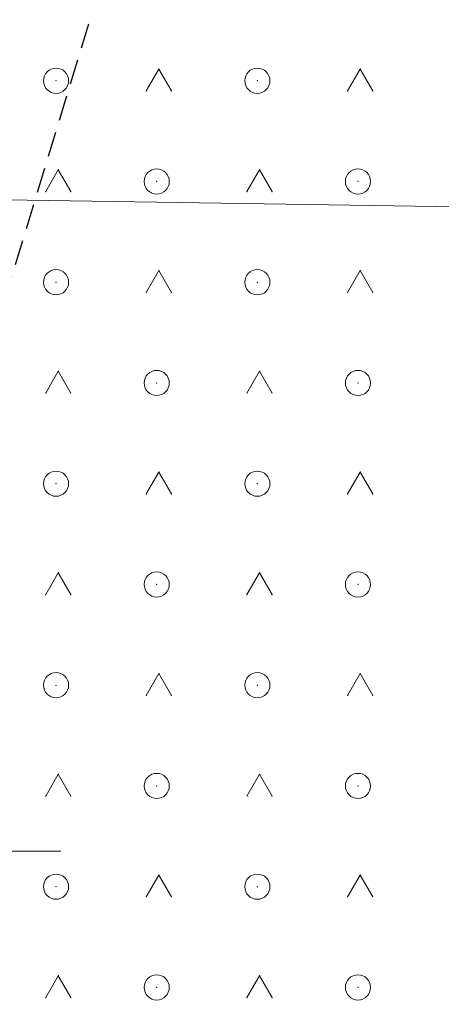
# Model space of a CAD drawing. Extents: x 6456700 to 6518119, y 5963420 to 5980059.
# Tile 254 of 256: x 6512570 to 6512586, y 5967443 to 5967482. Entities that reach past the tile are written whole.
import ezdxf

# ---------------------------------------------------------------- set-up
doc = ezdxf.new("R2010")
doc.units = 0
doc.header["$MEASUREMENT"] = 0
doc.linetypes.add('L_0_04', pattern=[1.5, 1, -0.5])
doc.layers.get('0').update_dxf_attribs({"color": 2, "linetype": 'CONTINUOUS', "lineweight": 5})
for name, color, linetype, lineweight in [('219_dzialka_ewidencyjna', 7, 'CONTINUOUS', 18), ('9mm Kreska ciągła', 252, 'CONTINUOUS', 9), ('siatka_krzyrzy', 7, 'CONTINUOUS', 18), ('teren_zalesiony', 7, 'CONTINUOUS', 18), ('Zakres', 7, 'CONTINUOUS', 18)]:
    doc.layers.add(name, color=color, linetype=linetype, lineweight=lineweight)

# ---------------------------------------------------------------- blocks, each defined once
blk = doc.blocks.new('mdcp_nowa')
at = {"layer": '219_dzialka_ewidencyjna', "color": 3, "linetype": 'Continuous', "lineweight": 18, "flags": 128}
blk.add_lwpolyline([(6495297.72, 5983925.91), (6495344.856, 5983925.173)], dxfattribs=at)
at = {"layer": 'siatka_krzyrzy', "linetype": 'Continuous', "lineweight": 18, "flags": 128}
blk.add_lwpolyline([(6495297.5, 5983900), (6495302.5, 5983900)], dxfattribs=at)
at = {"layer": 'teren_zalesiony', "color": 7, "linetype": 'Continuous', "lineweight": 18, "flags": 128}
for points in [[(6495305.903, 5983930.193), (6495306.403, 5983931.059)], [(6495306.403, 5983931.059), (6495306.903, 5983930.193)], [(6495313.903, 5983930.193), (6495314.403, 5983931.059)], [(6495314.403, 5983931.059), (6495314.903, 5983930.193)], [(6495301.903, 5983926.193), (6495302.403, 5983927.059)], [(6495302.403, 5983927.059), (6495302.903, 5983926.193)], [(6495309.903, 5983926.193), (6495310.403, 5983927.059)], [(6495310.403, 5983927.059), (6495310.903, 5983926.193)], [(6495305.903, 5983922.193), (6495306.403, 5983923.059)], [(6495306.403, 5983923.059), (6495306.903, 5983922.193)], [(6495313.903, 5983922.193), (6495314.403, 5983923.059)], [(6495314.403, 5983923.059), (6495314.903, 5983922.193)], [(6495301.903, 5983918.193), (6495302.403, 5983919.059)], [(6495302.403, 5983919.059), (6495302.903, 5983918.193)], [(6495309.903, 5983918.193), (6495310.403, 5983919.059)], [(6495310.403, 5983919.059), (6495310.903, 5983918.193)], [(6495305.903, 5983914.193), (6495306.403, 5983915.059)], [(6495306.403, 5983915.059), (6495306.903, 5983914.193)], [(6495313.903, 5983914.193), (6495314.403, 5983915.059)], [(6495314.403, 5983915.059), (6495314.903, 5983914.193)], [(6495301.903, 5983910.193), (6495302.403, 5983911.059)], [(6495302.403, 5983911.059), (6495302.903, 5983910.193)], [(6495309.903, 5983910.193), (6495310.403, 5983911.059)], [(6495310.403, 5983911.059), (6495310.903, 5983910.193)], [(6495305.903, 5983906.193), (6495306.403, 5983907.059)], [(6495306.403, 5983907.059), (6495306.903, 5983906.193)], [(6495313.903, 5983906.193), (6495314.403, 5983907.059)], [(6495314.403, 5983907.059), (6495314.903, 5983906.193)], [(6495301.903, 5983902.193), (6495302.403, 5983903.059)], [(6495302.403, 5983903.059), (6495302.903, 5983902.193)], [(6495309.903, 5983902.193), (6495310.403, 5983903.059)], [(6495310.403, 5983903.059), (6495310.903, 5983902.193)], [(6495305.903, 5983898.193), (6495306.403, 5983899.059)], [(6495306.403, 5983899.059), (6495306.903, 5983898.193)], [(6495313.903, 5983898.193), (6495314.403, 5983899.059)], [(6495314.403, 5983899.059), (6495314.903, 5983898.193)], [(6495301.903, 5983894.193), (6495302.403, 5983895.059)], [(6495302.403, 5983895.059), (6495302.903, 5983894.193)], [(6495309.903, 5983894.193), (6495310.403, 5983895.059)], [(6495310.403, 5983895.059), (6495310.903, 5983894.193)]]:
    blk.add_lwpolyline(points, dxfattribs=at)
at = {"layer": 'teren_zalesiony', "color": 7, "linetype": 'Continuous', "lineweight": 18}
for centre in [(6495302.316, 5983930.596), (6495310.316, 5983930.596), (6495306.316, 5983926.596), (6495314.316, 5983926.596), (6495302.316, 5983922.596), (6495310.316, 5983922.596), (6495306.316, 5983918.596), (6495314.316, 5983918.596), (6495302.316, 5983914.596), (6495310.316, 5983914.596), (6495306.316, 5983910.596), (6495314.316, 5983910.596), (6495302.316, 5983906.596), (6495310.316, 5983906.596), (6495306.316, 5983902.596), (6495314.316, 5983902.596), (6495302.316, 5983898.596), (6495310.316, 5983898.596), (6495306.316, 5983894.596), (6495314.316, 5983894.596)]:
    blk.add_circle(centre, 0.5, dxfattribs=at)
at = {"layer": 'teren_zalesiony'}
for p in [(6495306.403, 5983931.059), (6495306.403, 5983931.059), (6495314.403, 5983931.059), (6495314.403, 5983931.059), (6495302.316, 5983930.596), (6495310.316, 5983930.596), (6495305.903, 5983930.193), (6495306.903, 5983930.193), (6495313.903, 5983930.193), (6495314.903, 5983930.193), (6495302.403, 5983927.059), (6495302.403, 5983927.059), (6495310.403, 5983927.059), (6495310.403, 5983927.059), (6495306.316, 5983926.596), (6495314.316, 5983926.596), (6495301.903, 5983926.193), (6495302.903, 5983926.193), (6495309.903, 5983926.193), (6495310.903, 5983926.193), (6495306.403, 5983923.059), (6495306.403, 5983923.059), (6495314.403, 5983923.059), (6495314.403, 5983923.059), (6495302.316, 5983922.596), (6495310.316, 5983922.596), (6495305.903, 5983922.193), (6495306.903, 5983922.193), (6495313.903, 5983922.193), (6495314.903, 5983922.193), (6495302.403, 5983919.059), (6495302.403, 5983919.059), (6495310.403, 5983919.059), (6495310.403, 5983919.059), (6495306.316, 5983918.596), (6495314.316, 5983918.596), (6495301.903, 5983918.193), (6495302.903, 5983918.193), (6495309.903, 5983918.193), (6495310.903, 5983918.193), (6495306.403, 5983915.059), (6495306.403, 5983915.059), (6495314.403, 5983915.059), (6495314.403, 5983915.059), (6495302.316, 5983914.596), (6495310.316, 5983914.596), (6495305.903, 5983914.193), (6495306.903, 5983914.193), (6495313.903, 5983914.193), (6495314.903, 5983914.193), (6495302.403, 5983911.059), (6495302.403, 5983911.059), (6495310.403, 5983911.059), (6495310.403, 5983911.059), (6495306.316, 5983910.596), (6495314.316, 5983910.596), (6495301.903, 5983910.193), (6495302.903, 5983910.193), (6495309.903, 5983910.193), (6495310.903, 5983910.193), (6495306.403, 5983907.059), (6495306.403, 5983907.059), (6495314.403, 5983907.059), (6495314.403, 5983907.059), (6495302.316, 5983906.596), (6495310.316, 5983906.596), (6495305.903, 5983906.193), (6495306.903, 5983906.193), (6495313.903, 5983906.193), (6495314.903, 5983906.193), (6495302.403, 5983903.059), (6495302.403, 5983903.059), (6495310.403, 5983903.059), (6495310.403, 5983903.059), (6495306.316, 5983902.596), (6495314.316, 5983902.596), (6495301.903, 5983902.193), (6495302.903, 5983902.193), (6495309.903, 5983902.193), (6495310.903, 5983902.193), (6495306.403, 5983899.059), (6495306.403, 5983899.059), (6495314.403, 5983899.059), (6495314.403, 5983899.059), (6495302.316, 5983898.596), (6495310.316, 5983898.596), (6495305.903, 5983898.193), (6495306.903, 5983898.193), (6495313.903, 5983898.193), (6495314.903, 5983898.193), (6495302.403, 5983895.059), (6495302.403, 5983895.059), (6495310.403, 5983895.059), (6495310.403, 5983895.059), (6495306.316, 5983894.596), (6495314.316, 5983894.596), (6495301.903, 5983894.193), (6495302.903, 5983894.193), (6495309.903, 5983894.193), (6495310.903, 5983894.193)]:
    blk.add_point(p, dxfattribs=at)
at = {"layer": 'Zakres', "linetype": 'L_0_04', "lineweight": 25, "flags": 128}
blk.add_lwpolyline([(6495113.77, 5985050.22), (6495121.12, 5984877.07), (6495125.76, 5984757.87), (6495129.89, 5984649.81), (6495141.08, 5984611.3), (6495145.77, 5984544.53), (6495147.36, 5984487.27), (6495157.22, 5984392.07), (6495162.95, 5984387.45), (6495180.24, 5984384.16), (6495229.5, 5984386.61), (6495251.65, 5984373.41), (6495258.77, 5984357.12), (6495255.44, 5984330.44), (6495250.77, 5984304.39), (6495252.21, 5984282.78), (6495255.46, 5984256.45), (6495254.94, 5984238.25), (6495266.4, 5984211), (6495277.24, 5984182.33), (6495294.2, 5984133.19), (6495300.94, 5984095.37), (6495313.24, 5984037.69), (6495317.44, 5983978.18), (6495300.35, 5983922.18), (6495282.35, 5983883.38), (6495266.21, 5983862.23), (6495242.03, 5983839.67), (6495211.11, 5983816.86), (6495158.26, 5983772.66), (6495130.6, 5983651.16), (6495116.31, 5983543.43), (6495129.51, 5983346.73), (6495134.58, 5983264.71), (6495139.64, 5983186.97), (6495193.25, 5983077.94), (6495199.2, 5983041.97), (6495206.23, 5983026), (6495208.96, 5983004.88), (6495202.27, 5982979.48), (6495202.42, 5982950.13), (6495209.35, 5982897.38), (6495215.97, 5982850.34), (6495228.6, 5982809.97), (6495226.85, 5982778.82), (6495225.04, 5982750.56), (6495220.26, 5982723.37), (6495226.54, 5982679.97), (6495206.06, 5982669.48), (6495192.68, 5982657.71), (6495184.57, 5982648.65), (6495174.78, 5982624.58), (6495164.23, 5982604.61), (6495150.7, 5982588.3), (6495137.69, 5982582.43), (6495118.26, 5982573.75), (6495100.35, 5982558.42), (6495090.36, 5982544.99), (6495075.87, 5982519.06), (6495060.83, 5982499.68), (6495049.41, 5982485.49), (6495035.07, 5982459.7), (6495006.7, 5982406.64), (6494980.89, 5982351.84), (6494944.35, 5982293.29), (6494925.72, 5982250.11), (6494905.2, 5982190.37), (6494898.43, 5982153.5), (6494879.51, 5982063.89), (6494864.14, 5981992.66), (6494816.93, 5981768.61), (6494777.79, 5981577.7), (6494739.84, 5981394.72), (6494718.65, 5981297.89), (6494716.45, 5981237.31), (6494738.62, 5981208.21), (6494776.48, 5981173.06), (6494817.16, 5981137.44), (6494847.63, 5981109.8), (6494877.39, 5981077.08), (6494912.75, 5981030.55), (6494916.06, 5981014.71), (6494903.86, 5980957.01), (6494916.13, 5980953.51), (6494892.32, 5980927.59), (6494850.7, 5980858.8), (6494806.81, 5980779.89), (6494785.1, 5980753.49), (6494715.22, 5980723.29), (6494679.96, 5980686.78), (6494651.35, 5980651.29), (6494549.14, 5980683.24), (6494511.84, 5980659.66), (6494443.61, 5980630.33), (6494428.78, 5980598.6), (6494431.58, 5980579.46), (6494420.56, 5980549.76), (6494416.45, 5980528.2), (6494403.86, 5980507.16), (6494388.89, 5980482.96), (6494365.32, 5980407.99), (6494335.67, 5980315.15), (6494332.29, 5980297.41), (6494335.1, 5980278.18), (6494347.25, 5980254.84), (6494336.79, 5980250.09), (6494300.04, 5980271.34), (6494320.8, 5980301.43), (6494336.81, 5980349.17), (6494344.85, 5980380.92), (6494360.85, 5980437.13), (6494374.18, 5980476.38), (6494386.14, 5980498.84), (6494403.02, 5980528.52), (6494411.33, 5980563.19), (6494420.84, 5980586.25), (6494420.25, 5980601.11), (6494434.95, 5980635.94), (6494446.75, 5980644.99), (6494465.77, 5980647.27), (6494513.02, 5980669.46), (6494507.85, 5980679.68), (6494547.89, 5980705.83), (6494570.06, 5980691.34), (6494636.17, 5980669.05), (6494706.14, 5980756.86), (6494742.78, 5980772.58), (6494798.53, 5980814.27), (6494826.12, 5980867.97), (6494849.57, 5980908.6), (6494845.35, 5980942.01), (6494853.94, 5980970.83), (6494891.08, 5980960.54), (6494890.11, 5980965.73), (6494903.94, 5981025.69), (6494869.98, 5981070.3), (6494770.97, 5981160.58), (6494728.18, 5981200.64), (6494706.13, 5981229.56), (6494707.94, 5981299.75), (6494728.84, 5981398.1), (6494767.06, 5981580.19), (6494806.17, 5981770.55), (6494854.36, 5981994.76), (6494869.73, 5982065.97), (6494888.61, 5982155.44), (6494891.67, 5982173.95), (6494895.82, 5982197.45), (6494916.38, 5982253.72), (6494935.47, 5982297.95), (6494954.97, 5982331.67), (6494972.09, 5982356.64), (6494997.76, 5982411.14), (6495026.29, 5982464.48), (6495041.09, 5982491.09), (6495052.99, 5982505.88), (6495067.51, 5982524.6), (6495081.94, 5982550.43), (6495092.99, 5982565.28), (6495112.86, 5982582.29), (6495133.59, 5982591.55), (6495144.48, 5982596.46), (6495155.87, 5982610.19), (6495165.7, 5982628.8), (6495175.96, 5982654.03), (6495185.62, 5982664.83), (6495200.4, 5982677.82), (6495212.49, 5982688.04), (6495209.64, 5982723.43), (6495215.22, 5982750.57), (6495216.87, 5982779.54), (6495218.31, 5982809.31), (6495206.86, 5982847.92), (6495199.44, 5982894.74), (6495192.11, 5982948.71), (6495190.16, 5982979.24), (6495183.47, 5983075.16), (6495129.79, 5983184.34), (6495124.6, 5983264.07), (6495119.53, 5983346.09), (6495106.27, 5983543.75), (6495120.74, 5983652.9), (6495148.75, 5983779.42), (6495204.15, 5983826.04), (6495273.41, 5983889.36), (6495288.53, 5983927.42), (6495300.83, 5983964.69), (6495303.91, 5983980.14), (6495301.32, 5984039.55), (6495291.1, 5984093.63), (6495284.5, 5984130.67), (6495267.84, 5984178.93), (6495257.12, 5984207.3), (6495244.96, 5984236.19), (6495244.79, 5984255.42), (6495242.25, 5984281.97), (6495240.71, 5984304.95), (6495245.55, 5984331.94), (6495248.51, 5984355.64), (6495243.77, 5984366.47), (6495226.98, 5984376.47), (6495179.54, 5984374.12), (6495158.61, 5984378.09), (6495147.7, 5984386.91), (6495137.38, 5984486.61), (6495135.78, 5984544.04), (6495131.18, 5984609.54), (6495119.95, 5984648.2), (6495115.76, 5984757.49), (6495111.12, 5984876.67), (6495103.73, 5985050.93), (6495109.36, 5985081.73), (6495120.41, 5985085.88)], close=True, dxfattribs=at)

msp = doc.modelspace()

# ---------------------------------------------------------------- block references
at = {"linetype": 'ByBlock'}
msp.add_blockref('mdcp_nowa', (17268.786, -16450.998), dxfattribs=at)

# ---------------------------------------------------------------- next in the draw order: hatches: boundary and pattern name
at = {"layer": '9mm Kreska ciągła'}
h = msp.add_hatch(dxfattribs=at)
h.set_pattern_fill('SAND_AND_LIME', color=4, scale=0.1)
h.set_pattern_definition([(37.5, (6512162.38958, 5966557.36103), (-0.006803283, 0.208096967), [0, -0.16416, 0, -0.1836, 0, -0.1755]), (7.5, (6512162.38958, 5966557.36103), (0.191135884, 0.304791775), [0, -0.08856, 0, -0.14796, 0, -0.0567]), (327.5, (6512162.25674, 5966557.36103), (0.33632732, 0.000611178), [0, -0.054, 0, -0.1944, 0, -0.2538]), (317.5, (6512162.25674, 5966557.36103), (0.324661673, 0.09478896), [0, -0.027, 0, -0.12744, 0, -0.1458])])
edge = h.paths.add_edge_path()
edge.add_arc((6512516.367, 5967810.283), 3, 311.5869, 347.3062, ccw=False)
edge.add_arc((6512523.503, 5967802.242), 7.75, 131.5869, 180.7804)
edge.add_line((6512515.753, 5967802.137), (6512515.839, 5967795.832))
edge.add_arc((6512568.134, 5967796.544), 52.3, 180.7804, 202.2888)
edge.add_line((6512519.742, 5967776.708), (6512533.586, 5967742.935))
edge.add_arc((6512443.186, 5967705.88), 97.7, 19.24547, 22.28878, ccw=False)
edge.add_line((6512535.426, 5967738.083), (6512551.885, 5967690.939))
edge.add_arc((6512459.645, 5967658.735), 97.7, 10.33082, 19.24547, ccw=False)
edge.add_line((6512555.761, 5967676.256), (6512567.725, 5967610.623))
edge.add_arc((6512717.556, 5967637.935), 152.3, 190.33082, 193.90778)
edge.add_line((6512569.721, 5967601.328), (6512572.468, 5967590.235))
edge.add_arc((6512477.632, 5967566.752), 97.7, 359.59588, 373.90778, ccw=False)
edge.add_line((6512575.33, 5967566.063), (6512575.106, 5967534.367))
edge.add_arc((6512497.408, 5967534.915), 77.7, 343.87223, 359.59588, ccw=False)
edge.add_line((6512572.05, 5967513.331), (6512569.54, 5967504.651))
edge.add_arc((6512475.685, 5967531.79), 97.7, 339.08524, 343.87223, ccw=False)
edge.add_line((6512566.948, 5967496.914), (6512545.985, 5967442.059))
edge.add_arc((6512524.78, 5967450.162), 22.7, 313.2875, 339.0852, ccw=False)
edge.add_line((6512540.345, 5967433.638), (6512504.063, 5967399.463))
edge.add_line((6512504.063, 5967399.463), (6512490.766, 5967386.938))
edge.add_arc((6512149.514, 5967749.225), 497.7, 309.16671, 313.28749, ccw=False)
edge.add_line((6512463.851, 5967363.353), (6512423.112, 5967330.167))
edge.add_arc((6512437.196, 5967312.877), 22.3, 129.1667, 169.6812)
edge.add_line((6512415.257, 5967316.872), (6512407.758, 5967275.686))
edge.add_arc((6511918.108, 5967364.836), 497.7, 347.25294, 349.68124, ccw=False)
edge.add_line((6512403.541, 5967255.02), (6512392.372, 5967205.646))
edge.add_arc((6512443.383, 5967194.106), 52.3, 167.2529, 172.4126)
edge.add_line((6512391.541, 5967201.011), (6512377.704, 5967097.137))
edge.add_arc((6512429.546, 5967090.232), 52.3, 172.4126, 183.9445)
edge.add_line((6512377.37, 5967086.634), (6512388.786, 5966921.07))
edge.add_arc((6510894.634, 5966818.042), 1497.7, 3.606413, 3.944541, ccw=False)
edge.add_line((6512389.368, 5966912.251), (6512395.777, 5966810.575))
edge.add_arc((6510402.033, 5966684.915), 1997.7, 2.742456, 3.606413, ccw=False)
edge.add_line((6512397.445, 5966780.498), (6512399.171, 5966744.457))
edge.add_arc((6512436.429, 5966746.242), 37.3, 182.7425, 206.0885)
edge.add_line((6512402.929, 5966729.839), (6512452.864, 5966627.857))
edge.add_arc((6512432.477, 5966617.874), 22.7, 6.2671, 26.0885, ccw=False)
edge.add_line((6512455.041, 5966620.352), (6512460.451, 5966571.093))
edge.add_arc((6515444.811, 5966898.838), 3002.303, 186.267142, 186.338012)
edge.add_line((6512460.859, 5966567.402), (6512461.669, 5966560.109))
edge.add_line((6512461.669, 5966560.109), (6512460.465, 5966557.361))
edge.add_line((6512460.465, 5966557.361), (6512465.434, 5966557.916))
edge.add_line((6512465.434, 5966557.916), (6512464.337, 5966567.789))
edge.add_arc((6515444.811, 5966898.838), 2998.803, 186.267142, 186.338012, ccw=False)
edge.add_line((6512463.93, 5966571.475), (6512458.52, 5966620.734))
edge.add_arc((6512432.477, 5966617.874), 26.2, 6.2671, 26.0885)
edge.add_line((6512456.008, 5966629.396), (6512406.072, 5966731.378))
edge.add_arc((6512436.429, 5966746.242), 33.8, 182.7425, 206.0885, ccw=False)
edge.add_line((6512402.667, 5966744.625), (6512400.941, 5966780.666))
edge.add_arc((6510402.033, 5966684.915), 2001.2, 2.742456, 3.606413)
edge.add_line((6512399.27, 5966810.795), (6512392.862, 5966912.471))
edge.add_arc((6510894.634, 5966818.042), 1501.2, 3.606413, 3.944541)
edge.add_line((6512392.278, 5966921.311), (6512380.862, 5967086.875))
edge.add_arc((6512429.546, 5967090.232), 48.8, 172.4126, 183.9445, ccw=False)
edge.add_line((6512381.174, 5967096.675), (6512395.01, 5967200.549))
edge.add_arc((6512443.383, 5967194.106), 48.8, 167.2529, 172.4126, ccw=False)
edge.add_line((6512395.786, 5967204.873), (6512406.955, 5967254.247))
edge.add_arc((6511918.108, 5967364.836), 501.2, 347.25294, 349.68124)
edge.add_line((6512411.202, 5967275.059), (6512418.7, 5967316.245))
edge.add_arc((6512437.196, 5967312.877), 18.8, 129.1667, 169.6812, ccw=False)
edge.add_line((6512425.323, 5967327.453), (6512466.061, 5967360.639))
edge.add_arc((6512149.514, 5967749.225), 501.2, 309.16671, 313.28749)
edge.add_line((6512493.166, 5967384.391), (6512506.462, 5967396.915))
edge.add_line((6512506.462, 5967396.915), (6512542.744, 5967431.09))
edge.add_arc((6512524.78, 5967450.162), 26.2, 313.2875, 339.0852)
edge.add_line((6512549.254, 5967440.809), (6512570.217, 5967495.664))
edge.add_arc((6512475.685, 5967531.79), 101.2, 339.08524, 343.87223)
edge.add_line((6512572.902, 5967503.679), (6512575.412, 5967512.359))
edge.add_arc((6512497.408, 5967534.915), 81.2, 343.87223, 359.59588)
edge.add_line((6512578.606, 5967534.342), (6512578.829, 5967566.038))
edge.add_arc((6512477.632, 5967566.752), 101.2, 359.59588, 373.90778)
edge.add_line((6512575.865, 5967591.076), (6512573.118, 5967602.169))
edge.add_arc((6512717.556, 5967637.935), 148.8, 190.33082, 193.90778, ccw=False)
edge.add_line((6512571.168, 5967611.25), (6512559.204, 5967676.884))
edge.add_arc((6512459.645, 5967658.735), 101.2, 10.33082, 19.24547)
edge.add_line((6512555.189, 5967692.092), (6512538.73, 5967739.237))
edge.add_arc((6512443.186, 5967705.88), 101.2, 19.24547, 22.28878)
edge.add_line((6512536.824, 5967744.262), (6512522.98, 5967778.036))
edge.add_arc((6512568.134, 5967796.544), 48.8, 180.7804, 202.2888, ccw=False)
edge.add_line((6512519.339, 5967795.88), (6512519.305, 5967798.372))
edge.add_arc((6512522.305, 5967798.413), 3, 27.7369, 180.7804, ccw=False)
edge.add_line((6512524.96, 5967799.809), (6512519.294, 5967809.624))

doc.saveas('drawing.dxf')
